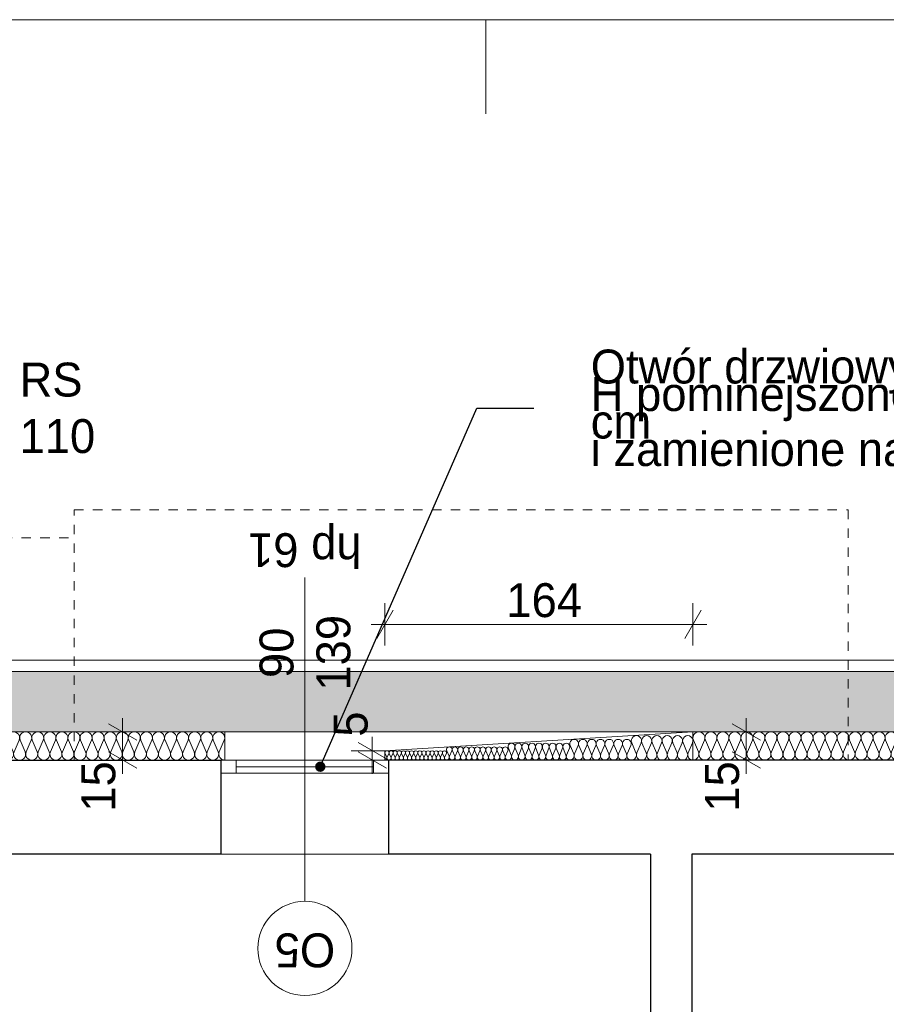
# Model space of a CAD drawing. Extents: x -21260 to 35740, y -2672 to 187028.
# Tile 60 of 120: x 15265 to 19866, y 61799 to 67028. Entities that reach past the tile are written whole.
import ezdxf

# ---------------------------------------------------------------- set-up
doc = ezdxf.new("R2010")
doc.units = 0
doc.header["$MEASUREMENT"] = 0
doc.linetypes.add('Hidden Line', pattern=[100, 50, -50])
for name, color, linetype, lineweight, true_color in [('arch izolacje_Nr_Pióra__3', 7, 'Continuous', 13, 0xff6600), ('Arch ocieplenie_Nr_Pióra__22', 7, 'Continuous', 9, 0x7f7f7f), ('Arch okna_Nr_Pióra__82', 7, 'Continuous', 20, 0xaaaaaa), ('INWENT.ŚCIANY_Nr_Pióra__2', 7, 'Continuous', 13, 0x7f7f7f)]:
    doc.layers.add(name, color=color, linetype=linetype, lineweight=lineweight, true_color=true_color)
for name, color, linetype, lineweight in [('arch izolacje_Nr_Pióra__5', 7, 'Continuous', 13), ('Arch opisy okien_Nr_Pióra__21', 7, 'Continuous', 13), ('ARCH TABELA_Nr_Pióra__21', 7, 'Continuous', 13), ('Arch wymiary_Nr_Pióra__5', 7, 'Continuous', 13), ('INWENT OPISY_Nr_Pióra__21', 7, 'Continuous', 13), ('INWENT. OKNA_Nr_Pióra__5', 7, 'Continuous', 13), ('INWENT.ŚCIANY_Nr_Pióra__1', 7, 'Continuous', 25), ('INWENT.ŚCIANY_Nr_Pióra__21', 7, 'Continuous', 13)]:
    doc.layers.add(name, color=color, linetype=linetype, lineweight=lineweight)
doc.layers.add('Arch ocieplenie', color=7, linetype='Continuous')
doc.layers.add('Arch wymiary', color=7, linetype='Continuous')
doc.styles.add('GENERATED_STYLE_1', font='txt')
doc.styles.add('GENERATED_STYLE_4', font='txt')
doc.styles.add('GENERATED_STYLE_6', font='txt')
doc.styles.add('GENERATED_STYLE_7', font='txt')
doc.dimstyles.new('GENERATED_STYLE__1', dxfattribs={"dimtxt": 179.999995, "dimasz": 114, "dimexe": 0.18, "dimexo": 0, "dimgap": 0.09, "dimtad": 1, "dimdec": 0, "dimlfac": 0.1, "dimzin": 0, "dimdsep": 46, "dimtxsty": 'GENERATED_STYLE_1', "dimblk": 'ARROWHEAD_2', "dimblk1": 'ARROWHEAD_2', "dimblk2": 'ARROWHEAD_2', "dimcen": 0.09, "dimclrd": 7, "dimclre": 7, "dimclrt": 7, "dimazin": 0, "dimtfac": 1, "dimtdec": 4, "dimtmove": 0, "dimatfit": 3, "dimfxl": 0, "dimtolj": 1, "dimtzin": 0, "dimarcsym": 0})
doc.dimstyles.new('GENERATED_STYLE__2', dxfattribs={"dimtxt": 179.999995, "dimasz": 114, "dimexe": 0.18, "dimexo": 0, "dimgap": 0.09, "dimtad": 1, "dimdec": 0, "dimlfac": 0.1, "dimzin": 0, "dimdsep": 46, "dimtxsty": 'GENERATED_STYLE_1', "dimblk": 'ARROWHEAD_2', "dimblk1": 'ARROWHEAD_2', "dimblk2": 'ARROWHEAD_2', "dimcen": 0.09, "dimclrd": 7, "dimclre": 7, "dimclrt": 7, "dimazin": 0, "dimtfac": 1, "dimtdec": 4, "dimtmove": 2, "dimatfit": 3, "dimfxl": 0, "dimtolj": 1, "dimtzin": 0, "dimarcsym": 0})
doc.dimstyles.new('GENERATED_STYLE__3', dxfattribs={"dimtxt": 179.999995, "dimasz": 114, "dimexe": 0.18, "dimexo": 0, "dimgap": 0.09, "dimtad": 1, "dimtih": 1, "dimtoh": 1, "dimdec": 0, "dimlfac": 0.1, "dimzin": 0, "dimdsep": 46, "dimtxsty": 'GENERATED_STYLE_1', "dimblk": 'ARROWHEAD_2', "dimblk1": 'ARROWHEAD_2', "dimblk2": 'ARROWHEAD_2', "dimcen": 0.09, "dimclrd": 7, "dimclre": 7, "dimclrt": 7, "dimazin": 0, "dimtfac": 1, "dimtdec": 4, "dimtmove": 0, "dimatfit": 3, "dimfxl": 0, "dimtolj": 1, "dimtzin": 0, "dimarcsym": 0})
doc.dimstyles.new('GENERATED_STYLE__6', dxfattribs={"dimtxt": 0.18, "dimasz": 109.44, "dimexe": 0.18, "dimexo": 0.0625, "dimgap": 0.09, "dimtad": 0, "dimtih": 1, "dimtoh": 1, "dimdec": 4, "dimzin": 0, "dimdsep": 46, "dimcen": 0.09, "dimadec": 0, "dimazin": 0, "dimtfac": 1, "dimtdec": 4, "dimtmove": 0, "dimatfit": 3, "dimldrblk": 'ARROWHEAD_11', "dimfxl": 0, "dimtolj": 1, "dimtzin": 0, "dimarcsym": 0})

# ---------------------------------------------------------------- blocks, each defined once
blk = doc.blocks.new('Izolacja cieplna 14_8', base_point=(16354.1, 63095.9))
at = {"layer": 'Arch ocieplenie_Nr_Pióra__22', "linetype": 'Continuous'}
for p, q in [((13948.4, 63140.6), (13921.8, 63201.2)), ((13980.5, 63201.2), (13953.8, 63140.6)), ((14012.5, 63140.6), (13985.8, 63201.2)), ((14044.5, 63201.2), (14017.9, 63140.6)), ((14076.6, 63140.6), (14049.9, 63201.2)), ((14108.6, 63201.2), (14082, 63140.6)), ((14140.7, 63140.6), (14114, 63201.2)), ((14172.7, 63201.2), (14146, 63140.6)), ((14204.7, 63140.6), (14178.1, 63201.2)), ((14236.8, 63201.2), (14210.1, 63140.6)), ((14268.8, 63140.6), (14242.2, 63201.2)), ((14300.9, 63201.2), (14274.2, 63140.6)), ((14332.9, 63140.6), (14306.2, 63201.2)), ((14364.9, 63201.2), (14338.3, 63140.6)), ((14397, 63140.6), (14370.3, 63201.2)), ((14429, 63201.2), (14402.4, 63140.6)), ((14461.1, 63140.6), (14434.4, 63201.2)), ((14493.1, 63201.2), (14466.4, 63140.6)), ((14525.1, 63140.6), (14498.5, 63201.2)), ((14557.2, 63201.2), (14530.5, 63140.6)), ((14589.2, 63140.6), (14562.6, 63201.2)), ((14621.2, 63201.2), (14594.6, 63140.6)), ((14653.3, 63140.6), (14626.6, 63201.2)), ((14685.3, 63201.2), (14658.7, 63140.6)), ((14717.4, 63140.6), (14690.7, 63201.2)), ((14749.4, 63201.2), (14722.7, 63140.6)), ((14781.4, 63140.6), (14754.8, 63201.2)), ((14813.5, 63201.2), (14786.8, 63140.6)), ((14845.5, 63140.6), (14818.9, 63201.2)), ((14877.6, 63201.2), (14850.9, 63140.6)), ((14909.6, 63140.6), (14882.9, 63201.2)), ((14941.6, 63201.2), (14915, 63140.6)), ((14973.7, 63140.6), (14947, 63201.2)), ((15005.7, 63201.2), (14979.1, 63140.6)), ((15037.8, 63140.6), (15011.1, 63201.2)), ((15069.8, 63201.2), (15043.1, 63140.6)), ((15101.8, 63140.6), (15075.2, 63201.2)), ((15133.9, 63201.2), (15107.2, 63140.6)), ((15165.9, 63140.6), (15139.3, 63201.2)), ((15198, 63201.2), (15171.3, 63140.6)), ((15230, 63140.6), (15203.3, 63201.2)), ((15262, 63201.2), (15235.4, 63140.6)), ((15294.1, 63140.6), (15267.4, 63201.2)), ((15326.1, 63201.2), (15299.5, 63140.6)), ((15358.2, 63140.6), (15331.5, 63201.2)), ((15390.2, 63201.2), (15363.5, 63140.6)), ((15422.2, 63140.6), (15395.6, 63201.2)), ((15454.3, 63201.2), (15427.6, 63140.6)), ((15486.3, 63140.6), (15459.7, 63201.2)), ((15518.4, 63201.2), (15491.7, 63140.6)), ((15550.4, 63140.6), (15523.7, 63201.2)), ((15582.4, 63201.2), (15555.8, 63140.6)), ((15614.5, 63140.6), (15587.8, 63201.2)), ((15646.5, 63201.2), (15619.9, 63140.6)), ((15678.6, 63140.6), (15651.9, 63201.2)), ((15710.6, 63201.2), (15683.9, 63140.6)), ((15742.6, 63140.6), (15716, 63201.2)), ((15774.7, 63201.2), (15748, 63140.6)), ((15806.7, 63140.6), (15780.1, 63201.2)), ((15838.7, 63201.2), (15812.1, 63140.6)), ((15870.8, 63140.6), (15844.1, 63201.2)), ((15902.8, 63201.2), (15876.2, 63140.6)), ((15934.9, 63140.6), (15908.2, 63201.2)), ((15966.9, 63201.2), (15940.2, 63140.6)), ((15998.9, 63140.6), (15972.3, 63201.2)), ((16031, 63201.2), (16004.3, 63140.6)), ((16063, 63140.6), (16036.4, 63201.2)), ((16095.1, 63201.2), (16068.4, 63140.6)), ((16127.1, 63140.6), (16100.4, 63201.2)), ((16159.1, 63201.2), (16132.5, 63140.6)), ((16191.2, 63140.6), (16164.5, 63201.2)), ((16223.2, 63201.2), (16196.6, 63140.6)), ((16255.3, 63140.6), (16228.6, 63201.2)), ((16287.3, 63201.2), (16260.6, 63140.6)), ((16319.3, 63140.6), (16292.7, 63201.2)), ((16351.4, 63201.2), (16324.7, 63140.6))]:
    blk.add_line(p, q, dxfattribs=at)
for centre, start_param, end_param in [((13951.1, 63214), 2.728799, 6.695979), ((14015.2, 63214), 2.728799, 6.695979), ((14079.3, 63214), 2.728799, 6.695979), ((14143.3, 63214), 2.728799, 6.695979), ((14207.4, 63214), 2.728799, 6.695979), ((14271.5, 63214), 2.728799, 6.695979), ((14335.6, 63214), 2.728799, 6.695979), ((14399.7, 63214), 2.728799, 6.695979), ((14463.7, 63214), 2.728799, 6.695979), ((14527.8, 63214), 2.728799, 6.695979), ((14591.9, 63214), 2.728799, 6.695979), ((14656, 63214), 2.728799, 6.695979), ((14720.1, 63214), 2.728799, 6.695979), ((14784.1, 63214), 2.728799, 6.695979), ((14848.2, 63214), 2.728799, 6.695979), ((14912.3, 63214), 2.728799, 6.695979), ((14976.4, 63214), 2.728799, 6.695979), ((15040.5, 63214), 2.728799, 6.695979), ((15104.5, 63214), 2.728799, 6.695979), ((15168.6, 63214), 2.728799, 6.695979), ((15232.7, 63214), 2.728799, 6.695979), ((15296.8, 63214), 2.728799, 6.695979), ((15360.8, 63214), 2.728799, 6.695979), ((15424.9, 63214), 2.728799, 6.695979), ((15489, 63214), 2.728799, 6.695979), ((15553.1, 63214), 2.728799, 6.695979), ((15617.2, 63214), 2.728799, 6.695979), ((15681.2, 63214), 2.728799, 6.695979), ((15745.3, 63214), 2.728799, 6.695979), ((15809.4, 63214), 2.728799, 6.695979), ((15873.5, 63214), 2.728799, 6.695979), ((15937.6, 63214), 2.728799, 6.695979), ((16001.6, 63214), 2.728799, 6.695979), ((16065.7, 63214), 2.728799, 6.695979), ((16129.8, 63214), 2.728799, 6.695979), ((16193.9, 63214), 2.728799, 6.695979), ((16258, 63214), 2.728799, 6.695979), ((16322, 63214), 2.728799, 6.695979), ((13919.1, 63127.8), 1.570796, 3.554385), ((13983.2, 63127.8), 5.870392, 9.837571), ((14047.2, 63127.8), 5.870392, 9.837571), ((14111.3, 63127.8), 5.870392, 9.837571), ((14175.4, 63127.8), 5.870392, 9.837571), ((14239.5, 63127.8), 5.870392, 9.837571), ((14303.5, 63127.8), 5.870392, 9.837571), ((14367.6, 63127.8), 5.870392, 9.837571), ((14431.7, 63127.8), 5.870392, 9.837571), ((14495.8, 63127.8), 5.870392, 9.837571), ((14559.9, 63127.8), 5.870392, 9.837571), ((14623.9, 63127.8), 5.870392, 9.837571), ((14688, 63127.8), 5.870392, 9.837571), ((14752.1, 63127.8), 5.870392, 9.837571), ((14816.2, 63127.8), 5.870392, 9.837571), ((14880.3, 63127.8), 5.870392, 9.837571), ((14944.3, 63127.8), 5.870392, 9.837571), ((15008.4, 63127.8), 5.870392, 9.837571), ((15072.5, 63127.8), 5.870392, 9.837571), ((15136.6, 63127.8), 5.870392, 9.837571), ((15200.7, 63127.8), 5.870392, 9.837571), ((15264.7, 63127.8), 5.870392, 9.837571), ((15328.8, 63127.8), 5.870392, 9.837571), ((15392.9, 63127.8), 5.870392, 9.837571), ((15457, 63127.8), 5.870392, 9.837571), ((15521, 63127.8), 5.870392, 9.837571), ((15585.1, 63127.8), 5.870392, 9.837571), ((15649.2, 63127.8), 5.870392, 9.837571), ((15713.3, 63127.8), 5.870392, 9.837571), ((15777.4, 63127.8), 5.870392, 9.837571), ((15841.4, 63127.8), 5.870392, 9.837571), ((15905.5, 63127.8), 5.870392, 9.837571), ((15969.6, 63127.8), 5.870392, 9.837571), ((16033.7, 63127.8), 5.870392, 9.837571), ((16097.8, 63127.8), 5.870392, 9.837571), ((16161.8, 63127.8), 5.870392, 9.837571), ((16225.9, 63127.8), 5.870392, 9.837571), ((16290, 63127.8), 5.870392, 9.837571), ((16354.1, 63127.8), 5.870392, 7.853982)]:
    blk.add_ellipse(centre, major_axis=(-32, 0), ratio=0.9957, start_param=start_param, end_param=end_param, dxfattribs=at)
blk = doc.blocks.new('Izolacja cieplna 14_9', base_point=(20689.1, 63095.9))
at = {"layer": 'Arch ocieplenie_Nr_Pióra__22', "linetype": 'Continuous'}
for p, q in [((18868.3, 63140.6), (18841.8, 63201.2)), ((18900.2, 63201.2), (18873.6, 63140.6)), ((18932.1, 63140.6), (18905.5, 63201.2)), ((18964, 63201.2), (18937.4, 63140.6)), ((18995.9, 63140.6), (18969.3, 63201.2)), ((19027.8, 63201.2), (19001.2, 63140.6)), ((19059.7, 63140.6), (19033.1, 63201.2)), ((19091.6, 63201.2), (19065, 63140.6)), ((19123.5, 63140.6), (19096.9, 63201.2)), ((19155.4, 63201.2), (19128.8, 63140.6)), ((19187.3, 63140.6), (19160.7, 63201.2)), ((19219.1, 63201.2), (19192.6, 63140.6)), ((19251, 63140.6), (19224.5, 63201.2)), ((19282.9, 63201.2), (19256.4, 63140.6)), ((19314.8, 63140.6), (19288.3, 63201.2)), ((19346.7, 63201.2), (19320.2, 63140.6)), ((19378.6, 63140.6), (19352.1, 63201.2)), ((19410.5, 63201.2), (19384, 63140.6)), ((19442.4, 63140.6), (19415.9, 63201.2)), ((19474.3, 63201.2), (19447.8, 63140.6)), ((19506.2, 63140.6), (19479.7, 63201.2)), ((19538.1, 63201.2), (19511.6, 63140.6)), ((19570, 63140.6), (19543.5, 63201.2)), ((19601.9, 63201.2), (19575.4, 63140.6)), ((19633.8, 63140.6), (19607.3, 63201.2)), ((19665.7, 63201.2), (19639.2, 63140.6)), ((19697.6, 63140.6), (19671.1, 63201.2)), ((19729.5, 63201.2), (19703, 63140.6)), ((19761.4, 63140.6), (19734.9, 63201.2)), ((19793.3, 63201.2), (19766.7, 63140.6)), ((19825.2, 63140.6), (19798.6, 63201.2)), ((19857.1, 63201.2), (19830.5, 63140.6)), ((19889, 63140.6), (19862.4, 63201.2)), ((19920.9, 63201.2), (19894.3, 63140.6)), ((19952.8, 63140.6), (19926.2, 63201.2)), ((19984.7, 63201.2), (19958.1, 63140.6)), ((20016.6, 63140.6), (19990, 63201.2)), ((20048.5, 63201.2), (20021.9, 63140.6)), ((20080.4, 63140.6), (20053.8, 63201.2)), ((20112.3, 63201.2), (20085.7, 63140.6)), ((20144.2, 63140.6), (20117.6, 63201.2)), ((20176, 63201.2), (20149.5, 63140.6)), ((20207.9, 63140.6), (20181.4, 63201.2)), ((20239.8, 63201.2), (20213.3, 63140.6)), ((20271.7, 63140.6), (20245.2, 63201.2)), ((20303.6, 63201.2), (20277.1, 63140.6)), ((20335.5, 63140.6), (20309, 63201.2)), ((20367.4, 63201.2), (20340.9, 63140.6)), ((20399.3, 63140.6), (20372.8, 63201.2)), ((20431.2, 63201.2), (20404.7, 63140.6)), ((20463.1, 63140.6), (20436.6, 63201.2)), ((20495, 63201.2), (20468.5, 63140.6)), ((20526.9, 63140.6), (20500.4, 63201.2)), ((20558.8, 63201.2), (20532.3, 63140.6)), ((20590.7, 63140.6), (20564.2, 63201.2)), ((20622.6, 63201.2), (20596.1, 63140.6)), ((20654.5, 63140.6), (20628, 63201.2)), ((20686.4, 63201.2), (20659.9, 63140.6))]:
    blk.add_line(p, q, dxfattribs=at)
for centre, start_param, end_param in [((18871, 63214), 1.158003, 5.125183), ((18934.8, 63214), 1.158003, 5.125183), ((18998.6, 63214), 1.158003, 5.125183), ((19062.3, 63214), 1.158003, 5.125183), ((19126.1, 63214), 1.158003, 5.125183), ((19189.9, 63214), 1.158003, 5.125183), ((19253.7, 63214), 1.158003, 5.125183), ((19317.5, 63214), 1.158003, 5.125183), ((19381.3, 63214), 1.158003, 5.125183), ((19445.1, 63214), 1.158003, 5.125183), ((19508.9, 63214), 1.158003, 5.125183), ((19572.7, 63214), 1.158003, 5.125183), ((19636.5, 63214), 1.158003, 5.125183), ((19700.3, 63214), 1.158003, 5.125183), ((19764.1, 63214), 1.158003, 5.125183), ((19827.9, 63214), 1.158003, 5.125183), ((19891.7, 63214), 1.158003, 5.125183), ((19955.4, 63214), 1.158003, 5.125183), ((20019.2, 63214), 1.158003, 5.125183), ((20083, 63214), 1.158003, 5.125183), ((20146.8, 63214), 1.158003, 5.125183), ((20210.6, 63214), 1.158003, 5.125183), ((20274.4, 63214), 1.158003, 5.125183), ((20338.2, 63214), 1.158003, 5.125183), ((20402, 63214), 1.158003, 5.125183), ((20465.8, 63214), 1.158003, 5.125183), ((20529.6, 63214), 1.158003, 5.125183), ((20593.4, 63214), 1.158003, 5.125183), ((20657.2, 63214), 1.158003, 5.125183), ((18839.1, 63127.8), 0, 1.983589), ((18902.9, 63127.8), 4.299595, 8.266774), ((18966.7, 63127.8), 4.299595, 8.266774), ((19030.5, 63127.8), 4.299595, 8.266774), ((19094.2, 63127.8), 4.299595, 8.266774), ((19158, 63127.8), 4.299595, 8.266774), ((19221.8, 63127.8), 4.299595, 8.266774), ((19285.6, 63127.8), 4.299595, 8.266774), ((19349.4, 63127.8), 4.299595, 8.266774), ((19413.2, 63127.8), 4.299595, 8.266774), ((19477, 63127.8), 4.299595, 8.266774), ((19540.8, 63127.8), 4.299595, 8.266774), ((19604.6, 63127.8), 4.299595, 8.266774), ((19668.4, 63127.8), 4.299595, 8.266774), ((19732.2, 63127.8), 4.299595, 8.266774), ((19796, 63127.8), 4.299595, 8.266774), ((19859.8, 63127.8), 4.299595, 8.266774), ((19923.6, 63127.8), 4.299595, 8.266774), ((19987.3, 63127.8), 4.299595, 8.266774), ((20051.1, 63127.8), 4.299595, 8.266774), ((20114.9, 63127.8), 4.299595, 8.266774), ((20178.7, 63127.8), 4.299595, 8.266774), ((20242.5, 63127.8), 4.299595, 8.266774), ((20306.3, 63127.8), 4.299595, 8.266774), ((20370.1, 63127.8), 4.299595, 8.266774), ((20433.9, 63127.8), 4.299595, 8.266774), ((20497.7, 63127.8), 4.299595, 8.266774), ((20561.5, 63127.8), 4.299595, 8.266774), ((20625.3, 63127.8), 4.299595, 8.266774), ((20689.1, 63127.8), 4.299596, 6.283185)]:
    blk.add_ellipse(centre, major_axis=(0, -31.9), ratio=0.999838, start_param=start_param, end_param=end_param, dxfattribs=at)
blk = doc.blocks.new('Izolacja cieplna 14_72', base_point=(18839.1, 63095.9))
at = {"layer": 'Arch ocieplenie_Nr_Pióra__22', "linetype": 'Continuous'}
for p, q in [((18537, 63134.6), (18514.4, 63187.1)), ((18564.3, 63187.1), (18541.6, 63134.6)), ((18591.5, 63134.6), (18568.9, 63187.1)), ((18618.8, 63187.1), (18596.1, 63134.6)), ((18646, 63134.6), (18623.4, 63187.1)), ((18673.3, 63187.1), (18650.6, 63134.6)), ((18700.5, 63134.6), (18677.9, 63187.1)), ((18727.8, 63187.1), (18705.1, 63134.6)), ((18755, 63134.6), (18732.4, 63187.1)), ((18782.3, 63187.1), (18759.6, 63134.6)), ((18809.5, 63134.6), (18786.9, 63187.1)), ((18836.8, 63187.1), (18814.1, 63134.6))]:
    blk.add_line(p, q, dxfattribs=at)
for centre, start_param, end_param in [((18539.3, 63198.2), 1.158003, 5.125183), ((18593.8, 63198.2), 1.158003, 5.125183), ((18648.3, 63198.2), 1.158003, 5.125183), ((18702.8, 63198.2), 1.158003, 5.125183), ((18757.3, 63198.2), 1.158003, 5.125183), ((18811.8, 63198.2), 1.158003, 5.125183), ((18512.1, 63123.5), 6.283185, 8.266774), ((18566.6, 63123.5), 4.299595, 8.266774), ((18621.1, 63123.5), 4.299595, 8.266774), ((18675.6, 63123.5), 4.299595, 8.266774), ((18730.1, 63123.5), 4.299595, 8.266774), ((18784.6, 63123.5), 4.299595, 8.266774), ((18839.1, 63123.5), 4.299596, 6.283185)]:
    blk.add_ellipse(centre, major_axis=(0, -27.6), ratio=0.985596, start_param=start_param, end_param=end_param, dxfattribs=at)
blk = doc.blocks.new('Izolacja cieplna 14_73', base_point=(18512.1, 63095.9))
at = {"layer": 'Arch ocieplenie_Nr_Pióra__22', "linetype": 'Continuous'}
for p, q in [((18206.5, 63128.6), (18187, 63173.1)), ((18229.8, 63173.1), (18210.4, 63128.6)), ((18253.2, 63128.6), (18233.7, 63173.1)), ((18276.5, 63173.1), (18257.1, 63128.6)), ((18299.9, 63128.6), (18280.5, 63173.1)), ((18323.3, 63173.1), (18303.8, 63128.6)), ((18346.6, 63128.6), (18327.2, 63173.1)), ((18370, 63173.1), (18350.5, 63128.6)), ((18393.3, 63128.6), (18373.9, 63173.1)), ((18416.7, 63173.1), (18397.2, 63128.6)), ((18440, 63128.6), (18420.6, 63173.1)), ((18463.4, 63173.1), (18444, 63128.6)), ((18486.8, 63128.6), (18467.3, 63173.1)), ((18510.1, 63173.1), (18490.7, 63128.6))]:
    blk.add_line(p, q, dxfattribs=at)
for centre, start_param, end_param in [((18208.4, 63182.5), 1.158003, 5.125183), ((18255.1, 63182.5), 1.158003, 5.125183), ((18301.9, 63182.5), 1.158003, 5.125183), ((18348.6, 63182.5), 1.158003, 5.125183), ((18395.3, 63182.5), 1.158003, 5.125183), ((18442, 63182.5), 1.158003, 5.125183), ((18488.7, 63182.5), 1.158003, 5.125183), ((18185.1, 63119.2), 6.283185, 8.266774), ((18231.8, 63119.2), 4.299595, 8.266774), ((18278.5, 63119.2), 4.299595, 8.266774), ((18325.2, 63119.2), 4.299595, 8.266774), ((18371.9, 63119.2), 4.299595, 8.266774), ((18418.6, 63119.2), 4.299595, 8.266774), ((18465.4, 63119.2), 4.299595, 8.266774), ((18512.1, 63119.2), 4.299596, 6.283185)]:
    blk.add_ellipse(centre, major_axis=(0, -23.4), ratio=0.998385, start_param=start_param, end_param=end_param, dxfattribs=at)
blk = doc.blocks.new('Izolacja cieplna 14_74', base_point=(18185.1, 63095.9))
at = {"layer": 'Arch ocieplenie_Nr_Pióra__22', "linetype": 'Continuous'}
for p, q in [((17874.7, 63122.7), (17859.6, 63159)), ((17892.9, 63159), (17877.8, 63122.7)), ((17911, 63122.7), (17895.9, 63159)), ((17929.2, 63159), (17914.1, 63122.7)), ((17947.4, 63122.7), (17932.3, 63159)), ((17965.5, 63159), (17950.4, 63122.7)), ((17983.7, 63122.7), (17968.6, 63159)), ((18001.9, 63159), (17986.8, 63122.7)), ((18020, 63122.7), (18004.9, 63159)), ((18038.2, 63159), (18023.1, 63122.7)), ((18056.4, 63122.7), (18041.3, 63159)), ((18074.5, 63159), (18059.4, 63122.7)), ((18092.7, 63122.7), (18077.6, 63159)), ((18110.9, 63159), (18095.8, 63122.7)), ((18129, 63122.7), (18113.9, 63159)), ((18147.2, 63159), (18132.1, 63122.7)), ((18165.4, 63122.7), (18150.3, 63159)), ((18183.5, 63159), (18168.4, 63122.7))]:
    blk.add_line(p, q, dxfattribs=at)
for centre, start_param, end_param in [((17876.2, 63166.7), 1.158003, 5.125183), ((17912.6, 63166.7), 1.158003, 5.125183), ((17948.9, 63166.7), 1.158003, 5.125183), ((17985.2, 63166.7), 1.158003, 5.125183), ((18021.6, 63166.7), 1.158003, 5.125183), ((18057.9, 63166.7), 1.158003, 5.125183), ((18094.2, 63166.7), 1.158003, 5.125183), ((18130.6, 63166.7), 1.158003, 5.125183), ((18166.9, 63166.7), 1.158003, 5.125183), ((17858.1, 63115), 6.283185, 8.266774), ((17894.4, 63115), 4.299595, 8.266774), ((17930.7, 63115), 4.299595, 8.266774), ((17967.1, 63115), 4.299595, 8.266774), ((18003.4, 63115), 4.299595, 8.266774), ((18039.7, 63115), 4.299595, 8.266774), ((18076.1, 63115), 4.299595, 8.266774), ((18112.4, 63115), 4.299595, 8.266774), ((18148.7, 63115), 4.299595, 8.266774), ((18185.1, 63115), 4.299596, 6.283185)]:
    blk.add_ellipse(centre, major_axis=(0, -19.1), ratio=0.949068, start_param=start_param, end_param=end_param, dxfattribs=at)
blk = doc.blocks.new('Izolacja cieplna 14_75', base_point=(17858.1, 63095.9))
at = {"layer": 'Arch ocieplenie_Nr_Pióra__22', "linetype": 'Continuous'}
for p, q in [((17544.7, 63116.7), (17532.3, 63145)), ((17559.5, 63145), (17547.2, 63116.7)), ((17574.4, 63116.7), (17562, 63145)), ((17589.3, 63145), (17576.9, 63116.7)), ((17604.1, 63116.7), (17591.8, 63145)), ((17619, 63145), (17606.6, 63116.7)), ((17633.9, 63116.7), (17621.5, 63145)), ((17648.7, 63145), (17636.4, 63116.7)), ((17663.6, 63116.7), (17651.2, 63145)), ((17678.5, 63145), (17666.1, 63116.7)), ((17693.3, 63116.7), (17681, 63145)), ((17708.2, 63145), (17695.8, 63116.7)), ((17723, 63116.7), (17710.7, 63145)), ((17737.9, 63145), (17725.5, 63116.7)), ((17752.8, 63116.7), (17740.4, 63145)), ((17767.6, 63145), (17755.3, 63116.7)), ((17782.5, 63116.7), (17770.1, 63145)), ((17797.4, 63145), (17785, 63116.7)), ((17812.2, 63116.7), (17799.9, 63145)), ((17827.1, 63145), (17814.7, 63116.7)), ((17842, 63116.7), (17829.6, 63145)), ((17856.8, 63145), (17844.5, 63116.7))]:
    blk.add_line(p, q, dxfattribs=at)
for centre, start_param, end_param in [((17545.9, 63151), 1.158003, 5.125183), ((17575.7, 63151), 1.158003, 5.125183), ((17605.4, 63151), 1.158003, 5.125183), ((17635.1, 63151), 1.158003, 5.125183), ((17664.8, 63151), 1.158003, 5.125183), ((17694.6, 63151), 1.158003, 5.125183), ((17724.3, 63151), 1.158003, 5.125183), ((17754, 63151), 1.158003, 5.125183), ((17783.8, 63151), 1.158003, 5.125183), ((17813.5, 63151), 1.158003, 5.125183), ((17843.2, 63151), 1.158003, 5.125183), ((17531.1, 63110.7), 6.283185, 8.266774), ((17560.8, 63110.7), 4.299595, 8.266774), ((17590.5, 63110.7), 4.299595, 8.266774), ((17620.3, 63110.7), 4.299595, 8.266774), ((17650, 63110.7), 4.299595, 8.266774), ((17679.7, 63110.7), 4.299595, 8.266774), ((17709.4, 63110.7), 4.299595, 8.266774), ((17739.2, 63110.7), 4.299595, 8.266774), ((17768.9, 63110.7), 4.299595, 8.266774), ((17798.6, 63110.7), 4.299595, 8.266774), ((17828.3, 63110.7), 4.299595, 8.266774), ((17858.1, 63110.7), 4.299596, 6.283185)]:
    blk.add_ellipse(centre, major_axis=(0, -14.9), ratio=0.99835, start_param=start_param, end_param=end_param, dxfattribs=at)
blk = doc.blocks.new('Izolacja cieplna 14_76', base_point=(17531.1, 63095.9))
at = {"layer": 'Arch ocieplenie_Nr_Pióra__22', "linetype": 'Continuous'}
for p, q in [((17214.1, 63110.8), (17205, 63131)), ((17225, 63131), (17215.9, 63110.8)), ((17235.9, 63110.8), (17226.8, 63131)), ((17246.8, 63131), (17237.7, 63110.8)), ((17257.7, 63110.8), (17248.6, 63131)), ((17268.6, 63131), (17259.5, 63110.8)), ((17279.5, 63110.8), (17270.4, 63131)), ((17290.4, 63131), (17281.3, 63110.8)), ((17301.3, 63110.8), (17292.2, 63131)), ((17312.2, 63131), (17303.1, 63110.8)), ((17323.1, 63110.8), (17314, 63131)), ((17334, 63131), (17324.9, 63110.8)), ((17344.9, 63110.8), (17335.8, 63131)), ((17355.8, 63131), (17346.7, 63110.8)), ((17366.7, 63110.8), (17357.6, 63131)), ((17377.6, 63131), (17368.5, 63110.8)), ((17388.5, 63110.8), (17379.4, 63131)), ((17399.4, 63131), (17390.3, 63110.8)), ((17410.3, 63110.8), (17401.2, 63131)), ((17421.2, 63131), (17412.1, 63110.8)), ((17432.1, 63110.8), (17423, 63131)), ((17443, 63131), (17433.9, 63110.8)), ((17453.9, 63110.8), (17444.8, 63131)), ((17464.8, 63131), (17455.7, 63110.8)), ((17475.7, 63110.8), (17466.6, 63131)), ((17486.6, 63131), (17477.5, 63110.8)), ((17497.5, 63110.8), (17488.4, 63131)), ((17508.4, 63131), (17499.3, 63110.8)), ((17519.3, 63110.8), (17510.2, 63131)), ((17530.2, 63131), (17521.1, 63110.8))]:
    blk.add_line(p, q, dxfattribs=at)
for centre, start_param, end_param in [((17215, 63135.2), 2.728799, 6.695979), ((17236.8, 63135.2), 2.728799, 6.695979), ((17258.6, 63135.2), 2.728799, 6.695979), ((17280.4, 63135.2), 2.728799, 6.695979), ((17302.2, 63135.2), 2.728799, 6.695979), ((17324, 63135.2), 2.728799, 6.695979), ((17345.8, 63135.2), 2.728799, 6.695979), ((17367.6, 63135.2), 2.728799, 6.695979), ((17389.4, 63135.2), 2.728799, 6.695979), ((17411.2, 63135.2), 2.728799, 6.695979), ((17433, 63135.2), 2.728799, 6.695979), ((17454.8, 63135.2), 2.728799, 6.695979), ((17476.6, 63135.2), 2.728799, 6.695979), ((17498.4, 63135.2), 2.728799, 6.695979), ((17520.2, 63135.2), 2.728799, 6.695979), ((17204.1, 63106.5), 1.570796, 3.554385), ((17225.9, 63106.5), 5.870392, 9.837571), ((17247.7, 63106.5), 5.870392, 9.837571), ((17269.5, 63106.5), 5.870392, 9.837571), ((17291.3, 63106.5), 5.870392, 9.837571), ((17313.1, 63106.5), 5.870392, 9.837571), ((17334.9, 63106.5), 5.870392, 9.837571), ((17356.7, 63106.5), 5.870392, 9.837571), ((17378.5, 63106.5), 5.870392, 9.837571), ((17400.3, 63106.5), 5.870392, 9.837571), ((17422.1, 63106.5), 5.870392, 9.837571), ((17443.9, 63106.5), 5.870392, 9.837571), ((17465.7, 63106.5), 5.870392, 9.837571), ((17487.5, 63106.5), 5.870392, 9.837571), ((17509.3, 63106.5), 5.870392, 9.837571), ((17531.1, 63106.5), 5.870392, 7.853982)]:
    blk.add_ellipse(centre, major_axis=(-10.9, 0), ratio=0.975668, start_param=start_param, end_param=end_param, dxfattribs=at)
blk = doc.blocks.new('*D480')
at = {"layer": 'Arch wymiary_Nr_Pióra__5', "linetype": 'Continuous'}
for p, q in [((15886.1, 63202.6), (15736.1, 63289.2)), ((15811.1, 63245.9), (15811.1, 63319.2)), ((15923.6, 63245.9), (15698.6, 63245.9)), ((15811.1, 63095.9), (15811.1, 63245.9)), ((15736.1, 63139.2), (15886.1, 63052.6)), ((15923.6, 63095.9), (15698.6, 63095.9)), ((15811.1, 63022.5), (15811.1, 63095.9))]:
    blk.add_line(p, q, dxfattribs=at)
at = {"layer": 'Arch wymiary_Nr_Pióra__5', "insert": (15775.1, 62822.1), "char_height": 180, "attachment_point": 7, "rotation": 90, "style": 'GENERATED_STYLE_1'}
blk.add_mtext('{15}', dxfattribs=at)
blk = doc.blocks.new('ARROWHEAD_2')
at = {"color": 0, "linetype": 'Continuous', "lineweight": 0}
for p, q in [((-0.378, -0.655), (0.378, 0.655)), ((0, 0), (-1, 0))]:
    blk.add_line(p, q, dxfattribs=at)
blk = doc.blocks.new('*D481')
at = {"layer": 'Arch wymiary_Nr_Pióra__5', "linetype": 'Continuous'}
for p, q in [((17204.1, 63704.4), (17204.1, 63929.4)), ((18839.1, 63704.4), (18839.1, 63929.4)), ((17247.4, 63891.9), (17160.8, 63741.9)), ((18795.8, 63741.9), (18882.4, 63891.9)), ((17130.7, 63816.9), (17204.1, 63816.9)), ((17204.1, 63816.9), (18839.1, 63816.9)), ((18839.1, 63816.9), (18912.4, 63816.9))]:
    blk.add_line(p, q, dxfattribs=at)
at = {"layer": 'Arch wymiary_Nr_Pióra__5', "insert": (17848.8, 63852.9), "char_height": 180, "attachment_point": 7, "style": 'GENERATED_STYLE_1'}
blk.add_mtext('{164}', dxfattribs=at)
blk = doc.blocks.new('*D482')
at = {"layer": 'Arch wymiary_Nr_Pióra__5', "linetype": 'Continuous'}
for p, q in [((19197.7, 63202.6), (19047.7, 63289.2)), ((19122.7, 63245.9), (19122.7, 63319.2)), ((19235.2, 63245.9), (19010.2, 63245.9)), ((19122.7, 63095.9), (19122.7, 63245.9)), ((19047.7, 63139.2), (19197.7, 63052.6)), ((19235.2, 63095.9), (19010.2, 63095.9)), ((19122.7, 63022.5), (19122.7, 63095.9))]:
    blk.add_line(p, q, dxfattribs=at)
at = {"layer": 'Arch wymiary_Nr_Pióra__5', "insert": (19086.7, 62822.1), "char_height": 180, "attachment_point": 7, "rotation": 90, "style": 'GENERATED_STYLE_1'}
blk.add_mtext('{15}', dxfattribs=at)
blk = doc.blocks.new('*D483')
at = {"layer": 'Arch wymiary_Nr_Pióra__5', "linetype": 'Continuous'}
for p, q in [((17062.1, 63189.2), (17212.1, 63102.6)), ((17137.1, 63145.9), (17137.1, 63219.2)), ((17249.6, 63145.9), (17024.6, 63145.9)), ((17212.1, 63052.6), (17062.1, 63139.2)), ((17137.1, 63095.9), (17137.1, 63145.9)), ((17249.6, 63095.9), (17024.6, 63095.9)), ((17137.1, 63022.5), (17137.1, 63095.9))]:
    blk.add_line(p, q, dxfattribs=at)
at = {"layer": 'Arch wymiary_Nr_Pióra__5', "insert": (17114.6, 63220.2), "char_height": 180, "attachment_point": 7, "rotation": 90, "style": 'GENERATED_STYLE_1'}
blk.add_mtext('{5}', dxfattribs=at)
blk = doc.blocks.new('ARROWHEAD_11')
at = {"color": 0, "linetype": 'Continuous', "lineweight": 0}
blk.add_line((0, 0), (-1, 0), dxfattribs=at)
at = {"color": 0, "linetype": 'Continuous', "lineweight": 0, "const_width": 0.25, "flags": 128}
blk.add_lwpolyline([(-0.125, 0, 1), (0.125, 0, 1)], format="xyb", close=True, dxfattribs=at)

msp = doc.modelspace()

# ---------------------------------------------------------------- hatches: boundary and pattern name
at = {"layer": 'Arch okna_Nr_Pióra__82', "linetype": 'Continuous'}
h = msp.add_hatch(dxfattribs=at)
h.set_pattern_fill('Render', color=256, style=0, pattern_type=2)
h.set_pattern_definition([(45, (0, 350), (-111.36932, 111.36932), [0, -105, 0, -157.5]), (110, (350, 350), (148.0016, 53.86817), [0, -77, 0, -133])])
h.paths.add_polyline_path([(11364.1, 63245.9), (13719.1, 63245.9), (13719.1, 63145.9), (13919.1, 63145.9), (13919.1, 63245.9), (27124.1, 63245.9), (27124.1, 63295.9), (28044.1, 63295.9), (28044.1, 63245.9), (31559.1, 63245.9), (31559.1, 63145.9), (31759.1, 63145.9), (31759.1, 63245.9), (32074.1, 63245.9), (32074.1, 63565.9), (11364.1, 63565.9)], flags=0)

# ---------------------------------------------------------------- linework, layer by layer
at = {"layer": 'arch izolacje_Nr_Pióra__3', "linetype": 'Continuous'}
for p, q in [((16354.1, 63245.9), (13919.1, 63245.9)), ((13919.1, 63245.9), (27124.1, 63245.9)), ((16354.1, 63095.9), (16354.1, 63245.9)), ((18839.1, 63245.9), (17204.1, 63145.9)), ((20689.1, 63245.9), (18839.1, 63245.9)), ((18839.1, 63095.9), (18839.1, 63245.9)), ((17204.1, 63145.9), (17204.1, 63095.9))]:
    msp.add_line(p, q, dxfattribs=at)
at = {"layer": 'arch izolacje_Nr_Pióra__5', "linetype": 'Continuous'}
for p, q in [((11364.1, 63625.9), (32134.1, 63625.9)), ((11364.1, 63565.9), (32074.1, 63565.9))]:
    msp.add_line(p, q, dxfattribs=at)
at = {"layer": 'Arch opisy okien_Nr_Pióra__21', "linetype": 'Continuous'}
msp.add_circle((16779.1, 62095.9), 250, dxfattribs=at)
at = {"layer": 'ARCH TABELA_Nr_Pióra__21', "linetype": 'Continuous'}
for p, q in [((-21259.9, 67028.4), (35740.1, 67028.4)), ((17740.1, 66528.4), (17740.1, 67028.4)), ((17740.1, 66528.4), (17740.1, 67028.4)), ((17740.1, 66528.4), (17740.1, 67028.4))]:
    msp.add_line(p, q, dxfattribs=at)
at = {"layer": 'INWENT OPISY_Nr_Pióra__21', "linetype": 'Continuous'}
msp.add_line((16779.1, 62345.9), (16779.1, 64065.9), dxfattribs=at)
at = {"layer": 'INWENT. OKNA_Nr_Pióra__5', "linetype": 'Continuous'}
for p, q in [((16334.1, 63095.9), (17224.1, 63095.9)), ((16334.1, 63095.9), (16334.1, 63025.9)), ((16414.1, 63095.9), (16414.1, 63025.9)), ((17144.1, 63095.9), (17144.1, 63025.9)), ((17224.1, 63095.9), (17224.1, 63025.9)), ((17224.1, 63025.9), (16334.1, 63025.9)), ((16414.1, 63060.9), (17144.1, 63060.9))]:
    msp.add_line(p, q, dxfattribs=at)
at = {"layer": 'INWENT.ŚCIANY_Nr_Pióra__1', "linetype": 'Continuous'}
for p, q in [((13519.1, 63095.9), (16334.1, 63095.9)), ((16334.1, 62595.9), (16334.1, 63095.7)), ((20669.1, 63095.9), (17224.1, 63095.9)), ((17224.1, 62595.9), (17224.1, 63095.9)), ((16334.1, 62595.9), (13564.1, 62595.9)), ((18614.1, 62595.9), (17224.1, 62595.9)), ((18614.1, 62595.9), (18614.1, 60275.9)), ((20624.1, 62595.9), (18834.1, 62595.9)), ((18834.1, 62595.9), (18834.1, 58655.9))]:
    msp.add_line(p, q, dxfattribs=at)
at = {"layer": 'INWENT.ŚCIANY_Nr_Pióra__2', "linetype": 'Hidden Line'}
for p, q in [((15554.1, 64425.9), (19664.1, 64425.9)), ((15554.1, 63095.9), (15554.1, 64425.9)), ((19664.1, 64425.9), (19664.1, 63095.9)), ((13074.1, 64275.9), (15554.1, 64275.9))]:
    msp.add_line(p, q, dxfattribs=at)
at = {"layer": 'INWENT.ŚCIANY_Nr_Pióra__21', "linetype": 'Continuous'}
msp.add_line((16334.1, 62595.9), (17224.1, 62595.9), dxfattribs=at)

# ---------------------------------------------------------------- block references
at = {"layer": 'Arch ocieplenie', "color": 104, "linetype": 'Continuous', "lineweight": 9, "true_color": 0x029e21}
for name, p in [('Izolacja cieplna 14_8', (16354.1, 63095.9)), ('Izolacja cieplna 14_72', (18839.1, 63095.9)), ('Izolacja cieplna 14_9', (20689.1, 63095.9)), ('Izolacja cieplna 14_74', (18185.1, 63095.9)), ('Izolacja cieplna 14_73', (18512.1, 63095.9)), ('Izolacja cieplna 14_76', (17531.1, 63095.9)), ('Izolacja cieplna 14_75', (17858.1, 63095.9))]:
    msp.add_blockref(name, p, dxfattribs=at)

# ---------------------------------------------------------------- texts
at = {"layer": 'Arch opisy okien_Nr_Pióra__21', "linetype": 'Continuous', "insert": (16779.1, 61995.6), "char_height": 180, "attachment_point": 2, "rotation": 180, "style": 'GENERATED_STYLE_6'}
msp.add_mtext('{O5}', dxfattribs=at)
at = {"layer": 'INWENT OPISY_Nr_Pióra__21', "linetype": 'Continuous', "insert": (18296.8, 64965.7), "char_height": 180, "width": 2424.29, "attachment_point": 4, "line_spacing_factor": 0.486948, "style": 'GENERATED_STYLE_4'}
msp.add_mtext('{Otwór drzwiowy \\PH pominejszone o 61 cm\\Pi zamienione na okno}', dxfattribs=at)
at = {"layer": 'INWENT OPISY_Nr_Pióra__21', "linetype": 'Continuous', "insert": (15264.2, 64965.6), "char_height": 180, "width": 692.895, "attachment_point": 4, "style": 'GENERATED_STYLE_4'}
msp.add_mtext('{RS 110}', dxfattribs=at)
at = {"layer": 'INWENT OPISY_Nr_Pióra__21', "linetype": 'Continuous', "insert": (16779.1, 64121.1), "char_height": 180, "attachment_point": 2, "rotation": 180, "style": 'GENERATED_STYLE_7'}
msp.add_mtext('{hp 61}', dxfattribs=at)
at = {"layer": 'INWENT OPISY_Nr_Pióra__21', "linetype": 'Continuous', "insert": (16538.3, 63665.9), "char_height": 180, "width": 1346.334, "attachment_point": 2, "rotation": 90, "line_spacing_factor": 1.007146, "style": 'GENERATED_STYLE_7'}
msp.add_mtext('{90\\P139}', dxfattribs=at)

# ---------------------------------------------------------------- dimensions: what is measured, and where the dimension line sits
at = {"layer": 'Arch wymiary', "linetype": 'Continuous'}
dim = msp.add_linear_dim(base=(17204.0697459, 63816.9325878), p1=(17204.0697459, 63145.8565479), p2=(18839.0697459, 63245.8570689), dimstyle='GENERATED_STYLE__3', dxfattribs=at)
dim.commit()
dim.dimension.update_dxf_attribs({"geometry": '*D481', "text_midpoint": (18053.6610419, 63942.9325845)})
for base, p1, p2, dimstyle, picture, middle in [((17137.1, 63095.9), (17204.1, 63095.9), (17204.1, 63145.9), 'GENERATED_STYLE__2', '*D483', (17024.6, 63288.5)), ((15811.1, 63095.9), (16138.9, 63095.9), (16129.9, 63245.9), 'GENERATED_STYLE__1', '*D480', (15685.1, 62958.7)), ((19122.7, 63095.9), (18839.1, 63095.9), (18839.1, 63245.9), 'GENERATED_STYLE__1', '*D482', (18996.7, 62958.7))]:
    dim = msp.add_linear_dim(base=base, p1=p1, p2=p2, angle=90, dimstyle=dimstyle, dxfattribs=at)
    dim.commit()
    dim.dimension.update_dxf_attribs({"geometry": picture, "text_midpoint": middle})

# ---------------------------------------------------------------- leaders
at = {"layer": 'INWENT OPISY_Nr_Pióra__21', "linetype": 'Continuous', "annotation_type": 0, "has_hookline": 1, "hookline_direction": 1, "text_width": 2194.3}
msp.add_leader([(16860.9, 63060.9), (17691.8, 64964.7), (17994.8, 64964.7)], dimstyle='GENERATED_STYLE__6', dxfattribs=at)

doc.saveas('drawing.dxf')
